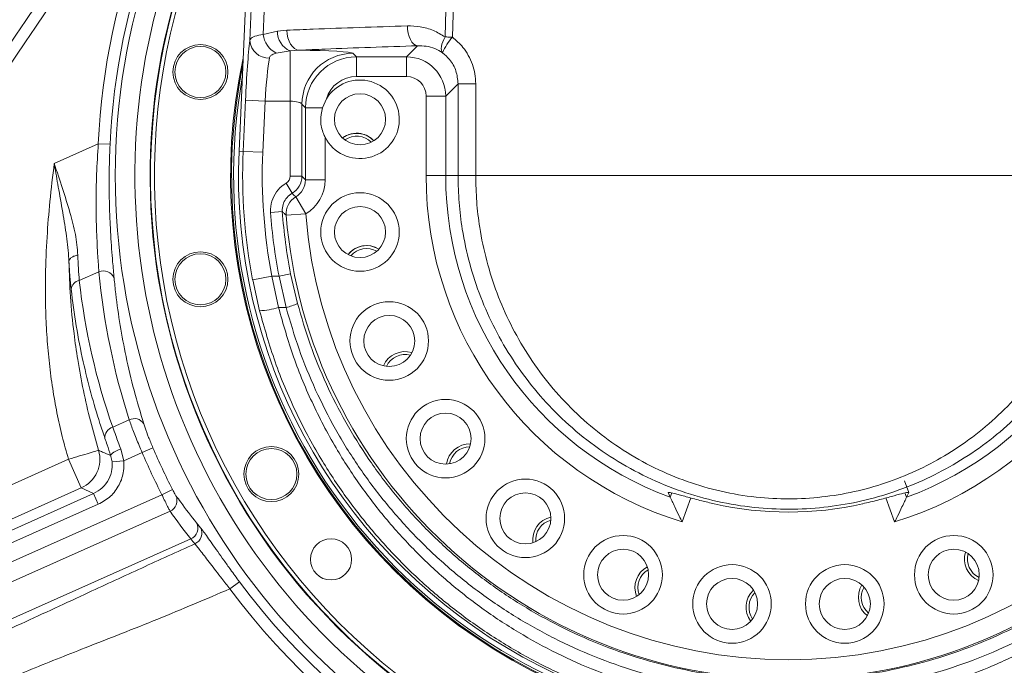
# Model space of a CAD drawing. Header units: millimetres. Extents: x 0 to 16820, y 0 to 11880.
# Tile 16 of 120: x 2525 to 2776, y 7015 to 7179. Entities that reach past the tile are written whole.
import ezdxf

# ---------------------------------------------------------------- set-up
doc = ezdxf.new("R2010")
doc.units = ezdxf.units.MM
doc.header["$LTSCALE"] = 20
doc.linetypes.add('PHANTOM', pattern=[12.7, 6.35, -1.27, 1.27, -1.27, 1.27, -1.27])
doc.styles.add('SLDTEXTSTYLE0', font='TXT', dxfattribs={"width": 0.605})
doc.dimstyles.new('SLDDIMSTYLE0', dxfattribs={"dimtxt": 140, "dimasz": 100, "dimexe": 0, "dimexo": 0.0625, "dimgap": 35, "dimtad": 1, "dimtoh": 1, "dimdec": 0, "dimrnd": 1e-09, "dimzin": 12, "dimdsep": 46, "dimtxsty": 'SLDTEXTSTYLE0', "dimsah": 1, "dimcen": 0.09, "dimadec": 0, "dimazin": 0, "dimtfac": 1, "dimtofl": 0, "dimtmove": 0, "dimatfit": 3, "dimfxl": 0, "dimfrac": 2, "dimtolj": 1, "dimtzin": 12, "dimarcsym": 0})
doc.dimstyles.new('SLDDIMSTYLE1', dxfattribs={"dimtxt": 140, "dimasz": 100, "dimexe": 0, "dimexo": 0.0625, "dimgap": 35, "dimtad": 1, "dimtoh": 1, "dimdec": 1, "dimrnd": 1e-09, "dimzin": 12, "dimdsep": 46, "dimtxsty": 'SLDTEXTSTYLE0', "dimsah": 1, "dimcen": 0.09, "dimadec": 0, "dimazin": 0, "dimtfac": 1, "dimtofl": 0, "dimtmove": 0, "dimatfit": 3, "dimfxl": 0, "dimfrac": 2, "dimtolj": 1, "dimtzin": 12, "dimarcsym": 0})

# ---------------------------------------------------------------- blocks, each defined once
blk = doc.blocks.new('*D5')
at = {"color": 7, "linetype": 'Continuous', "lineweight": 0}
for p, q in [((2720.78, 9015.29), (5150.78, 9015.29)), ((5120.78, 9015.29), (5120.78, 6644.47)), ((2871.03, 6644.47), (5150.78, 6644.47))]:
    blk.add_line(p, q, dxfattribs=at)
for points in [[(5120.78, 9015.29), (5105.78, 8915.29), (5135.78, 8915.29)], [(5120.78, 6644.47), (5135.78, 6744.47), (5105.78, 6744.47)]]:
    blk.add_solid(points, dxfattribs=at)
at = {"color": 7, "linetype": 'Continuous', "lineweight": 0, "insert": (4940.31, 7616), "char_height": 140, "attachment_point": 1, "rotation": 90, "style": 'SLDTEXTSTYLE0'}
blk.add_mtext('2371', dxfattribs=at)
blk = doc.blocks.new('*D7')
at = {"color": 7, "linetype": 'Continuous', "lineweight": 0}
for p, q in [((4596.6, 7139.47), (4596.6, 4493.51)), ((2545.78, 6319.22), (2545.78, 4493.51)), ((4596.6, 4523.51), (2545.78, 4523.51))]:
    blk.add_line(p, q, dxfattribs=at)
for points in [[(2545.78, 4523.51), (2645.78, 4508.51), (2645.78, 4538.51)], [(4596.6, 4523.51), (4496.6, 4538.51), (4496.6, 4508.51)]]:
    blk.add_solid(points, dxfattribs=at)
at = {"color": 7, "linetype": 'Continuous', "lineweight": 0, "insert": (3357.32, 4703.98), "char_height": 140, "attachment_point": 1, "style": 'SLDTEXTSTYLE0'}
blk.add_mtext('2051', dxfattribs=at)
blk = doc.blocks.new('*D8')
at = {"color": 7, "linetype": 'Continuous', "lineweight": 0}
for p, q in [((3138.67, 7139.47), (3138.67, 4774.47)), ((2545.78, 6319.22), (2545.78, 4774.47)), ((3138.67, 4804.47), (2545.78, 4804.47))]:
    blk.add_line(p, q, dxfattribs=at)
for points in [[(2545.78, 4804.47), (2645.78, 4789.47), (2645.78, 4819.47)], [(3138.67, 4804.47), (3038.67, 4819.47), (3038.67, 4789.47)]]:
    blk.add_solid(points, dxfattribs=at)
at = {"color": 7, "linetype": 'Continuous', "lineweight": 0, "insert": (2681.89, 4984.94), "char_height": 140, "attachment_point": 1, "style": 'SLDTEXTSTYLE0'}
blk.add_mtext('593', dxfattribs=at)
blk = doc.blocks.new('*D9')
at = {"color": 7, "linetype": 'Continuous', "lineweight": 0}
for p, q in [((844.96, 7139.47), (844.96, 4493.51)), ((2545.78, 6319.22), (2545.78, 4493.51)), ((844.96, 4523.51), (2545.78, 4523.51))]:
    blk.add_line(p, q, dxfattribs=at)
for points in [[(844.96, 4523.51), (944.96, 4508.51), (944.96, 4538.51)], [(2545.78, 4523.51), (2445.78, 4538.51), (2445.78, 4508.51)]]:
    blk.add_solid(points, dxfattribs=at)
at = {"color": 7, "linetype": 'Continuous', "lineweight": 0, "insert": (1481.5, 4703.98), "char_height": 140, "attachment_point": 1, "style": 'SLDTEXTSTYLE0'}
blk.add_mtext('1701', dxfattribs=at)
blk = doc.blocks.new('*D10')
at = {"color": 7, "linetype": 'Continuous', "lineweight": 0}
for p, q in [((1517.78, 7139.47), (1517.78, 4774.47)), ((2545.78, 6319.22), (2545.78, 4774.47)), ((1517.78, 4804.47), (2545.78, 4804.47))]:
    blk.add_line(p, q, dxfattribs=at)
for points in [[(1517.78, 4804.47), (1617.78, 4789.47), (1617.78, 4819.47)], [(2545.78, 4804.47), (2445.78, 4819.47), (2445.78, 4789.47)]]:
    blk.add_solid(points, dxfattribs=at)
at = {"color": 7, "linetype": 'Continuous', "lineweight": 0, "insert": (1817.9, 4984.94), "char_height": 140, "attachment_point": 1, "style": 'SLDTEXTSTYLE0'}
blk.add_mtext('1028', dxfattribs=at)

msp = doc.modelspace()

# ---------------------------------------------------------------- linework, layer by layer
at = {"color": 7, "linetype": 'Continuous', "lineweight": 0}
for p, q in [((2593.99, 7439.47), (2580.92, 7145.69)), ((2603.16, 7158.99), (2602.16, 7156.73)), ((2690.16, 7058.75), (2690.71, 7057.56)), ((2751.41, 7058.75), (2750.86, 7057.56))]:
    msp.add_line(p, q, dxfattribs=at)
at = {"color": 8, "linetype": 'Continuous', "lineweight": 0}
for p, q in [((2590.68, 7176.26), (2593.09, 7176.5)), ((2587.08, 7175.44), (2590.68, 7176.26)), ((2623.55, 7169.71), (2626.37, 7172.54)), ((2593.94, 7171.24), (2590.41, 7170.65)), ((2596.3, 7171.41), (2593.94, 7171.24)), ((2593.94, 7158.44), (2593.94, 7171.24)), ((2609.91, 7170.63), (2610.83, 7169.71)), ((2610.83, 7169.71), (2623.55, 7169.71)), ((2610.83, 7164.72), (2610.83, 7169.71)), ((2623.55, 7164.72), (2623.55, 7169.71)), ((2623.55, 7164.72), (2610.83, 7164.72)), ((2636.68, 7162.87), (2633.53, 7159.73)), ((2636.68, 7139.47), (2636.68, 7162.87)), ((2628.54, 7159.73), (2633.53, 7159.73)), ((2628.54, 7139.47), (2628.54, 7159.73)), ((2633.53, 7159.73), (2633.53, 7139.47)), ((2581.98, 7145.64), (2582.56, 7158.66)), ((2582.56, 7158.66), (2587.55, 7158.44)), ((2587.55, 7158.44), (2586.97, 7145.42)), ((2593.94, 7158.44), (2587.55, 7158.44)), ((2593.94, 7139.31), (2593.94, 7158.44)), ((2596.93, 7157.64), (2596.93, 7139.31)), ((2597.85, 7156.73), (2596.93, 7157.64)), ((2597.85, 7138.4), (2597.85, 7156.73)), ((2602.16, 7156.73), (2597.85, 7156.73)), ((2602.84, 7149.24), (2602.84, 7138.4)), ((2533.88, 7142.6), (2545.09, 7147.59)), ((2548.09, 7147.45), (2545.09, 7147.59)), ((2581.98, 7145.64), (2580.92, 7145.69)), ((2581.98, 7145.64), (2586.97, 7145.42)), ((2596.93, 7139.31), (2593.94, 7139.31)), ((2596.93, 7139.31), (2597.85, 7138.4)), ((2628.54, 7139.47), (2633.53, 7139.47)), ((2636.68, 7139.47), (2633.53, 7139.47)), ((2594.43, 7134.99), (2592.94, 7137.58)), ((2602.84, 7138.4), (2597.85, 7138.4)), ((2597.91, 7129.78), (2595.39, 7134.09)), ((2591.95, 7130.3), (2588.96, 7130.09)), ((2597.91, 7129.78), (2592.93, 7129.39)), ((2545.24, 7114.99), (2540.26, 7112.78)), ((2584.4, 7112.95), (2589.3, 7113.91)), ((2589.3, 7113.91), (2590.99, 7105.91)), ((2589.3, 7113.91), (2591.12, 7113.91)), ((2594.06, 7114.49), (2591.12, 7113.91)), ((2592.91, 7105.91), (2591.12, 7113.91)), ((2594.06, 7114.49), (2595.81, 7106.91)), ((2586.15, 7105.08), (2584.4, 7112.95)), ((2592.91, 7105.91), (2590.99, 7105.91)), ((2548.77, 7075.41), (2552.97, 7077.28)), ((2550.79, 7069.78), (2551.57, 7066.85)), ((2556.27, 7068.94), (2551.57, 7066.85)), ((2556.27, 7068.94), (2559.02, 7070.12)), ((2487.22, 7044.85), (2537.51, 7067.24)), ((2540.76, 7059.94), (2537.51, 7067.24)), ((2551.57, 7066.85), (2548.59, 7066.57)), ((2751.41, 7058.75), (2750.31, 7061.77)), ((2540.76, 7059.94), (2485.91, 7035.52)), ((2543.88, 7058.52), (2540.76, 7059.94)), ((2561.29, 7058.22), (2563.96, 7059.58)), ((2690.71, 7057.56), (2691.11, 7058.68)), ((2750.45, 7058.67), (2750.86, 7057.56)), ((2509.77, 7043.33), (2543.88, 7058.52)), ((2510.73, 7035.71), (2561.29, 7058.22)), ((2545.1, 7055.78), (2543.88, 7058.52)), ((2695.96, 7057.39), (2693.73, 7051.28)), ((2747.83, 7051.28), (2745.61, 7057.39)), ((2545.1, 7055.78), (2510.99, 7040.59)), ((2563.36, 7054), (2512.64, 7031.42)), ((2570.12, 7051.05), (2571.1, 7049.83)), ((2568.68, 7046.96), (2508.36, 7020.1)), ((2578.62, 7034.27), (2581.03, 7036.06))]:
    msp.add_line(p, q, dxfattribs=at)
at = {"color": 8, "linetype": 'Continuous', "lineweight": 0, "flags": 128}
for points in [[(2593.09, 7176.5), (2593.16, 7175.53), (2593.35, 7174.6), (2593.65, 7173.74), (2594.05, 7172.98), (2594.54, 7172.34), (2595.08, 7171.86), (2595.68, 7171.54), (2596.3, 7171.41)], [(2623.78, 7177.6), (2623.84, 7176.65), (2624, 7175.72), (2624.24, 7174.86), (2624.56, 7174.1), (2624.95, 7173.47), (2625.4, 7172.99), (2625.87, 7172.67), (2626.37, 7172.54)], [(2633.37, 7174.79), (2633.05, 7174.15), (2632.78, 7173.52), (2632.58, 7172.92), (2632.46, 7172.36), (2632.42, 7171.85), (2632.45, 7171.41), (2632.56, 7171.05), (2632.74, 7170.77)], [(2633.37, 7174.79), (2633.59, 7174.79), (2633.82, 7174.78), (2634.04, 7174.77), (2634.27, 7174.77), (2634.51, 7174.76), (2634.75, 7174.75), (2634.99, 7174.75), (2635.23, 7174.74)], [(2641.17, 7162.88), (2640.3, 7162.88), (2639.47, 7162.88), (2638.71, 7162.88), (2638.05, 7162.88), (2637.5, 7162.88), (2637.08, 7162.88), (2636.8, 7162.88), (2636.68, 7162.87)], [(2641.17, 7162.88), (2641.17, 7152.88), (2641.18, 7139.47)], [(2594.43, 7134.99), (2594.82, 7134.62), (2595.39, 7134.09)]]:
    msp.add_lwpolyline(points, dxfattribs=at)
at = {"color": 7, "linetype": 'Continuous', "lineweight": 0, "flags": 128}
msp.add_lwpolyline([(2616.55, 7120.76), (2615.87, 7121.12), (2614.43, 7121.57)], dxfattribs=at)
at = {"color": 7, "linetype": 'Continuous', "lineweight": 0}
for centre, radius in [((2571.09, 7165.86), 7), ((2571.09, 7165.86), 6.5), ((2611.72, 7153.82), 6.5), ((2611.72, 7125.11), 10), ((2611.72, 7125.11), 6.5), ((2571.09, 7113.07), 7), ((2571.09, 7113.07), 6.5), ((2619.16, 7097.37), 10), ((2619.16, 7097.37), 6.5), ((2633.51, 7072.5), 10), ((2633.51, 7072.5), 6.5), ((2589.15, 7063.47), 7), ((2589.15, 7063.47), 6.5), ((2653.82, 7052.2), 10), ((2653.82, 7052.2), 6.5), ((2604.34, 7041.76), 5.25), ((2678.69, 7037.84), 10), ((2762.88, 7037.84), 10), ((2678.69, 7037.84), 6.5), ((2762.88, 7037.84), 6.5), ((2706.43, 7030.41), 10), ((2735.14, 7030.41), 10), ((2706.43, 7030.41), 6.5), ((2735.14, 7030.41), 6.5)]:
    msp.add_circle(centre, radius, dxfattribs=at)
at = {"color": 7, "linetype": 'Continuous', "lineweight": 30}
for radius, start, end in [(1875.82, 300, 180), (417.89, 212.4693, 92.4693)]:
    msp.add_arc((2720.78, 7139.47), radius, start, end, dxfattribs=at)
at = {"color": 7, "linetype": 'PHANTOM', "lineweight": 30}
msp.add_arc((2720.78, 7139.47), 1203.01, 352.93959, 127.06041, dxfattribs=at)
at = {"color": 8, "linetype": 'Continuous', "lineweight": 0}
for centre, radius, start, end in [((2720.78, 7139.47), 175.88, 140.2034, 177.3515), ((3599.86, 6449.52), 1297.66, 141.87326, 148.15417), ((3599.86, 6449.52), 1294.66, 141.87326, 148.15417), ((2720.78, 7139.47), 172.88, 141.5294, 177.3515), ((2720.78, 7139.47), 171.37, 142.2348, 180), ((2720.78, 7139.47), 171.37, 180, 37.7652), ((2720.78, 7139.47), 166.37, 144.7498, 0), ((2593.18, 7176.13), 6.14, 186.4285, 243.1353), ((2595.94, 7176.11), 5.26, 178.349, 247.6164), ((2647.1, 7164.53), 15.66, 139.3038, 156.5165), ((2588.5, 7174.25), 4.85, 184.7994, 271.8764), ((2609.96, 7157.6), 13.02, 90.1822, 179.8178), ((2720.78, 7139.47), 138.94, 177.4527, 191.0004), ((2720.78, 7139.47), 133.94, 177.4527, 191.0004), ((2720.78, 7139.47), 92.24, 180, 252.9484), ((2720.78, 7139.47), 87.25, 180, 249.8369), ((2720.78, 7139.47), 92.24, 287.0516, 0), ((2720.78, 7139.47), 87.25, 290.1631, 0), ((2597.93, 7129.77), 5.01, 120.481, 184.312), ((2720.78, 7139.47), 132.16, 184.0681, 191.1512), ((2720.78, 7139.47), 129.16, 184.0681, 191.1512), ((2720.78, 7139.47), 128.25, 184.5054, 355.4946), ((2720.78, 7139.47), 123.26, 184.5054, 355.4946), ((2546.37, 7112.23), 2.98, 23.0485, 112.1799), ((2540.72, 7110.26), 2.55, 100.2503, 173.2532), ((2590.7, 7117.08), 11.38, 281.2077, 296.6822), ((2585.53, 7123.07), 18.01, 271.969, 287.6397), ((2554.29, 7074.75), 2.85, 33.1968, 117.5099), ((2549.51, 7072.78), 2.73, 105.8653, 185.0549), ((2537.48, 7067.25), 8.01, 294.1568, 16.5052), ((2551.4, 7065.94), 3.89, 99.0072, 144.3762), ((2720.78, 7139.47), 179, 203.2027, 206.9943), ((2720.78, 7139.47), 176, 203.2027, 206.9943), ((2562.15, 7056.73), 2.98, 293.8861, 24.4411), ((2567.45, 7049.69), 2.99, 294.1915, 27.1), ((2568.45, 7048.44), 2.99, 294.2479, 27.582), ((2720.78, 7139.47), 176.85, 216.4999, 263.7608), ((2720.78, 7139.47), 173.85, 216.4999, 263.7608)]:
    msp.add_arc(centre, radius, start, end, dxfattribs=at)
at = {"color": 7, "linetype": 'Continuous', "lineweight": 0}
for centre, radius, start, end in [((2720.78, 7139.47), 162.5, 146.9424, 33.0576), ((2720.78, 7139.47), 162.4, 147.0024, 260), ((2720.78, 7139.47), 162.4, 260, 32.9976), ((2720.78, 7139.47), 161.4, 147.6117, 260), ((2720.78, 7139.47), 161.4, 260, 32.3883), ((2720.78, 7139.47), 142, 167.825, 12.175), ((2720.78, 7139.47), 141.75, 168.4402, 11.5598), ((2720.78, 7139.47), 141.25, 169.8245, 260), ((2720.78, 7139.47), 141.25, 260, 10.1755), ((2611.72, 7153.82), 10, 207.3016, 148.8692), ((2610.89, 7144.26), 6, 43.1947, 126.8053), ((2610.89, 7144.26), 6, 80, 126.8053), ((2610.89, 7144.26), 5.25, 45.1893, 124.8107), ((2610.89, 7144.26), 6, 43.1947, 80), ((2720.78, 7139.47), 140, 177.4527, 2.5473), ((2613.39, 7115.66), 6, 58.1947, 141.8053), ((2613.39, 7115.66), 6, 80, 141.8053), ((2613.39, 7115.66), 5.25, 60.1893, 139.8107), ((2623.21, 7088.67), 6, 73.1947, 156.8053), ((2623.21, 7088.67), 5.25, 75.1893, 154.8107), ((2639.68, 7065.15), 6, 88.3927, 171.8053), ((2639.68, 7065.15), 5.25, 89.7641, 169.8107), ((2720.78, 7139.47), 85.67, 257.2501, 282.7499), ((2661.68, 7046.69), 6, 103.1947, 186.8053), ((2661.68, 7046.69), 5.25, 105.1893, 184.8107), ((2771.58, 7041.89), 6, 163.1947, 246.8053), ((2771.58, 7041.89), 5.25, 165.1893, 244.8107), ((2687.71, 7034.56), 6, 118.1947, 201.8053), ((2687.71, 7034.56), 5.25, 120.1893, 199.8107), ((2715.99, 7029.57), 6, 133.1947, 216.8053), ((2744.59, 7032.07), 6, 148.1947, 231.8053), ((2744.59, 7032.07), 5.25, 150.1893, 229.8107), ((2715.99, 7029.57), 5.25, 135.1893, 214.8107)]:
    msp.add_arc(centre, radius, start, end, dxfattribs=at)
at = {"color": 8, "linetype": 'Continuous', "lineweight": 0}
for centre, major_axis, ratio, start_param, end_param in [((2583.51, 7158.66), (0.8, 18), 0.052356, 0.569738, 1.573132), ((2588.49, 7158.44), (0.81, 13), 0.07236, 0.571883, 1.575277), ((2593.94, 7170.58), (16, 0), 0.052408, 0.05236, 1.422821), ((2610.85, 7156.71), (9.2, -9.2), 0.999365, 2.357564, 3.925621), ((2623.53, 7159.71), (7.07, 7.07), 0.999996, 5.499157, 7.067214), ((2610.85, 7156.71), (5.67, -5.67), 0.997265, 2.357564, 3.63929), ((2623.53, 7159.71), (3.55, 3.55), 0.997265, 5.499157, 7.067214), ((2593.94, 7157.6), (3, 0), 0.279508, 0.05236, 1.570796), ((2591.93, 7139.32), (1.42, -1.42), 0.997265, 6.021049, 7.067214), ((2591.93, 7139.32), (3.54, 3.54), 0.999456, 4.450253, 5.496418), ((2592.82, 7138.42), (3.56, -3.56), 0.991846, 6.028981, 7.067214), ((2592.82, 7138.42), (7.09, -7.09), 0.997265, 6.028981, 7.067214), ((2724.17, 7131.85), (-73.21, 164.44), 0.998275, 1.2464, 1.460714), ((2710.41, 7131.73), (-69.74, 156.65), 0.998275, 1.263346, 1.487334), ((2711.13, 7161.14), (-74.99, 168.43), 0.989579, 1.777156, 1.825045), ((2711.13, 7161.14), (-74.99, 168.43), 0.989579, 1.825045, 1.833717)]:
    msp.add_ellipse(centre, major_axis=major_axis, ratio=ratio, start_param=start_param, end_param=end_param, dxfattribs=at)
for points, knots in [([(2633.37, 7174.79), (2635.46, 7247.99), (2637.77, 7329.32), (2640.3, 7418.8), (2640.99, 7443.2), (2641.67, 7467.56), (2643.03, 7516.27), (2644.59, 7571.99), (2646.35, 7634.87), (2647.63, 7680.51), (2648.92, 7726.21), (2650.22, 7771.96), (2652.42, 7849.73), (2654.2, 7912.24), (2655.54, 7959.49)], [0, 0, 0, 0, 0.27938, 0.310438, 0.341509, 0.372584, 0.403649, 0.528364, 0.586617, 0.644892, 0.703164, 0.761416, 0.81965, 1, 1, 1, 1]), ([(2657.57, 7959.47), (2656.41, 7918.24), (2655.05, 7870.14), (2653.47, 7815.16), (2652.86, 7794.53), (2652.25, 7773.9), (2651.66, 7753.28), (2651.09, 7732.67), (2650.41, 7705.25), (2649.51, 7671.08), (2648.25, 7630.15), (2647.06, 7590.27), (2645.95, 7551.43), (2644.86, 7513.63), (2643.77, 7475.79), (2642.69, 7437.91), (2641.6, 7399.98), (2639.12, 7312.25), (2637, 7237.17), (2635.23, 7174.74)], [0, 0, 0, 0, 0.157319, 0.1835524, 0.2098033, 0.2360529, 0.2622848, 0.2884947, 0.3147007, 0.3671057, 0.4195183, 0.471931, 0.5202394, 0.568574, 0.6169059, 0.6652163, 0.7135011, 0.7617764, 1, 1, 1, 1]), ([(2583.67, 7173.84), (2585.66, 7217.68), (2588.65, 7283.86), (2592, 7357.49), (2593.68, 7394.72), (2594.68, 7417.07), (2595.37, 7431.95), (2595.72, 7439.39)], [0, 0, 0, 0, 0.495253, 0.747618, 0.831754, 0.915889, 1, 1, 1, 1]), ([(2599.23, 7438.87), (2598.88, 7431.45), (2598.17, 7416.59), (2597.16, 7394.29), (2595.45, 7357.12), (2593.04, 7305.1), (2590.03, 7239.58), (2588.04, 7196.36), (2587.08, 7175.44)], [0, 0, 0, 0, 0.084622, 0.169268, 0.253915, 0.507842, 0.76173, 1, 1, 1, 1]), ([(2593.09, 7176.5), (2595.31, 7176.59), (2601.28, 7176.83), (2611.43, 7177.21), (2619.66, 7177.47), (2623.78, 7177.6)], [0, 0, 0, 0, 0.227632, 0.613162, 1, 1, 1, 1]), ([(2623.78, 7177.6), (2624.87, 7177.57), (2627.11, 7177.51), (2630.4, 7176.59), (2632.4, 7175.38), (2633.37, 7174.79)], [0, 0, 0, 0, 0.331345, 0.673883, 1, 1, 1, 1]), ([(2583.67, 7173.84), (2583.72, 7173.97), (2583.88, 7174.42), (2584.79, 7175.03), (2586.31, 7175.3), (2587.08, 7175.44)], [0, 0, 0, 0, 0.172134, 0.576947, 1, 1, 1, 1]), ([(2635.23, 7174.74), (2636.18, 7173.92), (2637.74, 7172.56), (2639.36, 7170.11), (2640.38, 7167.84), (2641.04, 7165.4), (2641.12, 7163.73), (2641.17, 7162.88)], [0, 0, 0, 0, 0.2728268, 0.4521449, 0.6366856, 0.8157174, 1, 1, 1, 1]), ([(2626.37, 7172.54), (2622.35, 7172.41), (2614.29, 7172.14), (2604.34, 7171.76), (2598.47, 7171.51), (2596.3, 7171.41)], [0, 0, 0, 0, 0.385529, 0.772367, 1, 1, 1, 1]), ([(2632.74, 7170.77), (2632.09, 7171.15), (2630.76, 7171.94), (2628.58, 7172.51), (2627.11, 7172.53), (2626.37, 7172.54)], [0, 0, 0, 0, 0.319007, 0.654688, 1, 1, 1, 1]), ([(2590.41, 7170.65), (2590.02, 7170.54), (2589.28, 7170.32), (2588.78, 7169.84), (2588.69, 7169.5), (2588.66, 7169.4)], [0, 0, 0, 0, 0.437339, 0.832734, 1, 1, 1, 1]), ([(2636.68, 7162.87), (2636.57, 7163.98), (2636.35, 7166.2), (2634.82, 7168.95), (2633.37, 7170.22), (2632.74, 7170.77)], [0, 0, 0, 0, 0.363083, 0.726288, 1, 1, 1, 1]), ([(2545.24, 7114.99), (2545.15, 7116.28), (2545, 7118.46), (2544.8, 7121.97), (2544.66, 7125.25), (2544.56, 7128.74), (2544.51, 7133.55), (2544.6, 7139.85), (2544.93, 7144.99), (2545.09, 7147.59)], [0, 0, 0, 0, 0.148901, 0.253459, 0.358022, 0.466151, 0.574286, 0.78419, 1, 1, 1, 1]), ([(2548.09, 7147.45), (2547.99, 7144.81), (2547.85, 7140.8), (2547.86, 7135.53), (2547.93, 7131.63), (2548.07, 7127.88), (2548.26, 7124.26), (2548.49, 7120.79), (2548.78, 7117.05), (2548.99, 7114.74), (2549.12, 7113.4)], [0, 0, 0, 0, 0.208533, 0.315862, 0.423184, 0.528014, 0.632839, 0.741251, 0.849661, 1, 1, 1, 1]), ([(2537.51, 7067.24), (2536.96, 7069.18), (2535.84, 7073.09), (2534.52, 7079.11), (2533.43, 7085.3), (2532.59, 7091.67), (2532, 7098.21), (2531.63, 7105.72), (2531.59, 7114.28), (2531.98, 7123.63), (2532.74, 7133.12), (2533.49, 7139.37), (2533.88, 7142.6)], [0, 0, 0, 0, 0.079574, 0.160587, 0.243209, 0.327604, 0.413923, 0.502308, 0.624196, 0.751786, 0.871331, 1, 1, 1, 1]), ([(2533.88, 7142.6), (2533.89, 7142.59), (2534.57, 7140.44), (2535.98, 7136.2), (2537.89, 7130.16), (2539.42, 7124.47), (2539.73, 7120.99), (2539.89, 7119.25)], [0, 0, 0, 0, 0.001807, 0.261755, 0.519221, 0.75978, 1, 1, 1, 1]), ([(2537.62, 7117.58), (2537.62, 7117.58), (2537.54, 7119.47), (2537.16, 7123.33), (2536.18, 7129.44), (2535.09, 7135.53), (2534.32, 7139.92), (2533.96, 7142.16), (2533.9, 7142.52), (2533.89, 7142.58), (2533.88, 7142.6)], [0, 0, 0, 0, 0.0000023, 0.2396308, 0.4794326, 0.737827, 0.9579335, 0.9926062, 0.9978248, 1, 1, 1, 1]), ([(2804.89, 7139.47), (2804.88, 7138.6), (2804.84, 7134.5), (2804.17, 7127.18), (2802.25, 7117.69), (2799.28, 7108.46), (2795.26, 7099.64), (2790.27, 7091.32), (2784.53, 7083.8), (2778.13, 7077.14), (2771.23, 7071.32), (2763.84, 7066.32), (2756.05, 7062.2), (2747.96, 7058.93), (2739.55, 7056.5), (2730.88, 7054.99), (2722.07, 7054.39), (2713.02, 7054.71), (2703.83, 7056.1), (2694.65, 7058.55), (2685.77, 7062.04), (2677.32, 7066.55), (2669.39, 7072.02), (2662.26, 7078.23), (2655.99, 7085.08), (2650.57, 7092.43), (2645.99, 7100.27), (2642.31, 7108.51), (2639.51, 7117.04), (2637.77, 7125.13), (2636.84, 7132.63), (2636.73, 7137.19), (2636.68, 7139.47)], [0, 0, 0, 0, 0.009742, 0.045878, 0.082146, 0.118289, 0.154874, 0.191584, 0.228178, 0.262412, 0.296741, 0.330971, 0.363748, 0.396615, 0.429381, 0.462249, 0.495222, 0.528087, 0.563604, 0.599255, 0.634785, 0.671226, 0.707791, 0.744242, 0.77881, 0.813475, 0.848038, 0.881657, 0.915371, 0.948982, 0.974491, 1, 1, 1, 1]), ([(2641.18, 7139.47), (2641.23, 7137.26), (2641.33, 7132.85), (2642.21, 7125.58), (2643.85, 7117.75), (2646.49, 7109.49), (2649.97, 7101.51), (2654.3, 7093.92), (2659.42, 7086.79), (2665.35, 7080.16), (2672.09, 7074.14), (2679.6, 7068.84), (2687.6, 7064.46), (2696.02, 7061.08), (2704.71, 7058.69), (2713.42, 7057.35), (2722.01, 7057.03), (2730.35, 7057.62), (2738.57, 7059.09), (2746.54, 7061.44), (2754.2, 7064.61), (2761.58, 7068.61), (2768.57, 7073.45), (2775.1, 7079.1), (2781.15, 7085.55), (2786.58, 7092.84), (2791.29, 7100.9), (2795.21, 7109.69), (2798.12, 7119.19), (2800.02, 7129.24), (2800.27, 7136.06), (2800.39, 7139.47)], [0, 0, 0, 0, 0.025759, 0.051519, 0.085413, 0.119408, 0.153309, 0.188014, 0.22282, 0.257528, 0.293873, 0.330332, 0.366662, 0.401833, 0.437126, 0.472278, 0.504737, 0.537311, 0.569774, 0.602279, 0.634888, 0.667408, 0.701611, 0.735915, 0.770126, 0.806926, 0.843841, 0.880634, 0.920373, 0.960271, 1, 1, 1, 1]), ([(2588.96, 7130.09), (2588.95, 7130.38), (2588.9, 7131.56), (2589.36, 7133.62), (2590.74, 7136.01), (2592.2, 7137.06), (2592.94, 7137.58)], [0, 0, 0, 0, 0.0969589, 0.397994, 0.6989979, 1, 1, 1, 1]), ([(2594.43, 7134.99), (2593.97, 7134.66), (2593.05, 7134), (2592.19, 7132.51), (2591.91, 7131.22), (2591.94, 7130.48), (2591.95, 7130.3)], [0, 0, 0, 0, 0.300849, 0.601717, 0.902903, 1, 1, 1, 1]), ([(2592.93, 7129.39), (2592.78, 7129.53), (2592.45, 7129.83), (2592.12, 7130.14), (2591.95, 7130.3)], [0, 0, 0, 0, 0.457797, 1, 1, 1, 1]), ([(2539.89, 7119.25), (2539.89, 7119.25), (2539.92, 7118.08), (2540.02, 7115.8), (2540.18, 7113.79), (2540.26, 7112.78)], [0, 0, 0, 0, 0.00024, 0.497092, 1, 1, 1, 1]), ([(2537.62, 7117.57), (2537.72, 7114.6), (2537.92, 7108.47), (2538.75, 7100.15), (2539.88, 7092.19), (2541.25, 7084.76), (2543.01, 7077.06), (2544.45, 7072.02), (2545.16, 7069.53)], [0, 0, 0, 0, 0.183265, 0.376931, 0.514441, 0.677907, 0.84103, 1, 1, 1, 1]), ([(2538.18, 7110.56), (2538.07, 7111.64), (2537.84, 7113.82), (2537.69, 7116.32), (2537.62, 7117.57)], [0, 0, 0, 0, 0.496989, 1, 1, 1, 1]), ([(2549.12, 7113.4), (2549.25, 7112.05), (2549.66, 7108), (2550.62, 7101.32), (2552.15, 7093.13), (2554.12, 7084.77), (2555.82, 7079.13), (2556.68, 7076.31)], [0, 0, 0, 0, 0.105859, 0.317597, 0.529541, 0.764638, 1, 1, 1, 1]), ([(2546.8, 7072.54), (2546.36, 7073.82), (2545.06, 7077.65), (2543.15, 7084.13), (2541.11, 7092.41), (2539.38, 7101.2), (2538.58, 7107.44), (2538.18, 7110.56)], [0, 0, 0, 0, 0.104441, 0.313343, 0.522454, 0.761061, 1, 1, 1, 1]), ([(2595.81, 7106.91), (2596.83, 7103.42), (2598.87, 7096.44), (2603.04, 7086.34), (2607.97, 7076.61), (2613.71, 7067.34), (2620.22, 7058.61), (2627.46, 7050.44), (2635.35, 7042.91), (2643.85, 7036.06), (2652.91, 7029.96), (2662.48, 7024.63), (2672.47, 7020.12), (2682.78, 7016.47), (2693.34, 7013.72), (2704.09, 7011.87), (2714.96, 7010.92), (2725.84, 7010.88), (2736.64, 7011.76), (2747.32, 7013.54), (2757.81, 7016.19), (2768.03, 7019.69), (2777.91, 7024.05), (2787.41, 7029.22), (2796.44, 7035.14), (2804.96, 7041.81), (2812.9, 7049.2), (2820.21, 7057.25), (2826.84, 7065.89), (2832.83, 7075.22), (2838.05, 7085.23), (2842.52, 7095.86), (2844.68, 7103.23), (2845.76, 7106.91)], [0, 0, 0, 0, 0.032144, 0.064404, 0.096665, 0.12881, 0.16095, 0.193203, 0.225456, 0.257595, 0.289806, 0.322133, 0.354459, 0.386669, 0.418678, 0.450804, 0.482929, 0.514937, 0.546693, 0.578561, 0.610431, 0.642187, 0.673975, 0.705875, 0.737776, 0.769565, 0.801627, 0.833803, 0.865978, 0.898041, 0.932005, 0.966036, 1, 1, 1, 1]), ([(2855.41, 7105.08), (2854.36, 7101.29), (2852.26, 7093.71), (2847.89, 7082.73), (2842.69, 7072.14), (2836.62, 7062.03), (2829.69, 7052.49), (2821.98, 7043.56), (2813.55, 7035.3), (2804.46, 7027.79), (2794.76, 7021.09), (2784.5, 7015.23), (2773.79, 7010.25), (2762.75, 7006.21), (2751.43, 7003.15), (2739.92, 7001.05), (2728.27, 6999.92), (2716.62, 6999.77), (2705.06, 7000.62), (2693.64, 7002.41), (2682.4, 7005.14), (2671.45, 7008.78), (2660.85, 7013.34), (2650.66, 7018.77), (2640.95, 7025.01), (2631.76, 7032.04), (2623.18, 7039.86), (2615.24, 7048.41), (2608.03, 7057.59), (2601.25, 7067.88), (2595.16, 7079.34), (2589.86, 7091.94), (2587.39, 7100.7), (2586.15, 7105.08)], [0, 0, 0, 0, 0.032013, 0.06414, 0.096268, 0.128281, 0.160292, 0.192418, 0.224542, 0.256552, 0.288529, 0.320623, 0.352716, 0.384691, 0.416307, 0.448038, 0.479769, 0.511384, 0.54263, 0.573988, 0.605346, 0.636594, 0.667862, 0.69924, 0.730618, 0.761889, 0.79354, 0.825301, 0.857063, 0.888715, 0.925781, 0.962935, 1, 1, 1, 1]), ([(2590.99, 7105.91), (2592.18, 7101.68), (2594.56, 7093.2), (2599.67, 7081.01), (2605.54, 7069.91), (2612.07, 7059.96), (2619.02, 7051.07), (2626.67, 7042.8), (2634.95, 7035.22), (2643.8, 7028.41), (2653.16, 7022.37), (2662.99, 7017.12), (2673.21, 7012.7), (2683.77, 7009.18), (2694.6, 7006.54), (2705.62, 7004.79), (2716.77, 7003.97), (2728, 7004.12), (2739.23, 7005.22), (2750.33, 7007.25), (2761.25, 7010.21), (2771.9, 7014.12), (2782.23, 7018.95), (2792.11, 7024.62), (2801.47, 7031.1), (2810.23, 7038.38), (2818.36, 7046.38), (2825.79, 7055.02), (2832.46, 7064.25), (2838.32, 7074.03), (2843.33, 7084.29), (2847.53, 7094.92), (2849.56, 7102.25), (2850.58, 7105.91)], [0, 0, 0, 0, 0.037128, 0.074344, 0.111471, 0.143146, 0.174932, 0.206716, 0.238389, 0.269642, 0.301004, 0.332364, 0.363615, 0.394815, 0.426127, 0.457438, 0.488636, 0.5202, 0.55188, 0.583562, 0.615127, 0.647077, 0.679146, 0.711217, 0.74317, 0.775197, 0.807339, 0.839482, 0.871511, 0.903576, 0.935756, 0.967935, 1, 1, 1, 1]), ([(2848.66, 7105.91), (2847.55, 7102.14), (2845.34, 7094.58), (2840.77, 7083.69), (2835.43, 7073.41), (2829.3, 7063.84), (2822.53, 7054.99), (2815.04, 7046.72), (2806.92, 7039.14), (2798.2, 7032.31), (2788.96, 7026.23), (2779.25, 7020.92), (2769.13, 7016.45), (2758.67, 7012.86), (2747.94, 7010.14), (2737.01, 7008.32), (2725.95, 7007.41), (2714.83, 7007.45), (2703.7, 7008.43), (2692.7, 7010.33), (2681.89, 7013.15), (2671.34, 7016.89), (2661.12, 7021.52), (2651.33, 7026.99), (2642.05, 7033.24), (2633.36, 7040.27), (2625.29, 7048), (2617.89, 7056.38), (2611.22, 7065.34), (2605.35, 7074.84), (2600.3, 7084.82), (2596.04, 7095.18), (2593.95, 7102.34), (2592.91, 7105.91)], [0, 0, 0, 0, 0.033995, 0.068058, 0.102054, 0.134127, 0.166313, 0.1985, 0.230572, 0.262352, 0.294244, 0.326134, 0.357912, 0.389647, 0.421494, 0.453341, 0.485074, 0.517059, 0.549161, 0.581263, 0.613249, 0.645445, 0.677758, 0.710072, 0.742269, 0.774414, 0.806673, 0.838933, 0.871079, 0.903252, 0.93554, 0.967828, 1, 1, 1, 1]), ([(2556.27, 7068.94), (2555.74, 7070.18), (2554.69, 7072.65), (2553.61, 7075.48), (2553.13, 7076.83), (2552.97, 7077.28)], [0, 0, 0, 0, 0.399013, 0.797756, 1, 1, 1, 1]), ([(2556.68, 7076.31), (2556.78, 7075.97), (2557.11, 7074.97), (2557.87, 7072.87), (2558.64, 7071.04), (2559.02, 7070.12)], [0, 0, 0, 0, 0.203279, 0.602311, 1, 1, 1, 1]), ([(2548.77, 7075.41), (2549.02, 7074.72), (2549.44, 7073.59), (2550.14, 7071.62), (2550.57, 7070.4), (2550.79, 7069.78)], [0, 0, 0, 0, 0.427393, 0.70961, 1, 1, 1, 1]), ([(2548.24, 7068.21), (2547.93, 7069.14), (2547.4, 7070.78), (2546.98, 7072.01), (2546.8, 7072.54)], [0, 0, 0, 0, 0.573039, 1, 1, 1, 1]), ([(2545.16, 7069.53), (2545.5, 7069.38), (2546.52, 7068.94), (2547.55, 7068.5), (2548.24, 7068.21)], [0, 0, 0, 0, 0.3271562, 1, 1, 1, 1]), ([(2543.88, 7058.52), (2544.67, 7058.96), (2546.24, 7059.85), (2547.86, 7062.08), (2548.65, 7064.42), (2548.6, 7065.94), (2548.59, 7066.57)], [0, 0, 0, 0, 0.270696, 0.541269, 0.811494, 1, 1, 1, 1]), ([(2551.57, 7066.85), (2551.59, 7065.99), (2551.65, 7063.9), (2550.56, 7060.68), (2548.34, 7057.62), (2546.18, 7056.39), (2545.1, 7055.78)], [0, 0, 0, 0, 0.188493, 0.458782, 0.729398, 1, 1, 1, 1]), ([(2548.59, 7066.57), (2548.52, 7067.04), (2548.43, 7067.61), (2548.27, 7068.12), (2548.24, 7068.21)], [0, 0, 0, 0, 0.8320576, 1, 1, 1, 1]), ([(2563.96, 7059.58), (2564.02, 7059.46), (2564.18, 7059.14), (2564.45, 7058.66), (2564.71, 7058.21), (2564.82, 7058.04), (2564.87, 7057.96)], [0, 0, 0, 0, 0.168304, 0.444203, 0.721337, 1, 1, 1, 1]), ([(2563.36, 7054), (2563.25, 7054.22), (2563.02, 7054.65), (2562.43, 7055.84), (2561.82, 7057.09), (2561.44, 7057.91), (2561.29, 7058.22)], [0, 0, 0, 0, 0.276797, 0.553529, 0.830539, 1, 1, 1, 1]), ([(2564.87, 7057.96), (2565.27, 7057.41), (2566.97, 7055.08), (2568.76, 7052.79), (2570.12, 7051.05)], [0, 0, 0, 0, 0.2384844, 1, 1, 1, 1]), ([(2571.1, 7049.83), (2571.35, 7049.51), (2571.84, 7048.89), (2572.86, 7047.47), (2574.08, 7045.75), (2575.48, 7043.75), (2577.05, 7041.54), (2578.9, 7038.95), (2580.27, 7037.1), (2581.03, 7036.06)], [0, 0, 0, 0, 0.137521, 0.275038, 0.411901, 0.548763, 0.686415, 0.82407, 1, 1, 1, 1]), ([(2508.21, 7017.56), (2513.96, 7020.16), (2525.47, 7025.35), (2541.41, 7032.75), (2556.13, 7039.57), (2565.16, 7043.66), (2569.68, 7045.71)], [0, 0, 0, 0, 0.2799044, 0.5599912, 0.7800543, 1, 1, 1, 1]), ([(2578.62, 7034.27), (2578.62, 7034.27), (2577.93, 7035.13), (2576.7, 7036.67), (2575.03, 7038.82), (2573.62, 7040.66), (2572.35, 7042.32), (2571.26, 7043.76), (2570.35, 7044.92), (2569.88, 7045.48), (2569.68, 7045.71), (2569.68, 7045.71)], [0, 0, 0, 0, 0.000003, 0.177736, 0.316195, 0.454638, 0.591202, 0.727753, 0.863879, 0.999997, 1, 1, 1, 1]), ([(2578.62, 7034.27), (2572.52, 7031.67), (2560.29, 7026.46), (2543.05, 7019.76), (2527.16, 7013.47), (2517.58, 7009.33), (2512.79, 7007.26)], [0, 0, 0, 0, 0.279925, 0.560031, 0.780079, 1, 1, 1, 1])]:
    msp.add_open_spline(points, degree=3, knots=knots, dxfattribs=at)
at = {"color": 7, "linetype": 'Continuous', "lineweight": 0}
for points, knots in [([(2602.16, 7156.73), (2601.94, 7155.63), (2601.5, 7153.44), (2602.07, 7150.86), (2602.69, 7149.55), (2602.84, 7149.24)], [0, 0, 0, 0, 0.4336438, 0.8657409, 1, 1, 1, 1]), ([(2690.16, 7058.75), (2690.24, 7058.8), (2690.4, 7058.89), (2691.94, 7058.49), (2693.63, 7058.02), (2695.64, 7057.47), (2698.42, 7056.72), (2700.81, 7056.16), (2701.88, 7055.91)], [0, 0, 0, 0, 0.20759, 0.415181, 0.519328, 0.623475, 0.830963, 1, 1, 1, 1]), ([(2739.69, 7055.91), (2740.35, 7056.07), (2741.67, 7056.37), (2743.59, 7056.85), (2745.4, 7057.33), (2747.57, 7057.92), (2749.76, 7058.53), (2751.25, 7058.89), (2751.36, 7058.8), (2751.41, 7058.75)], [0, 0, 0, 0, 0.104413, 0.208822, 0.313257, 0.41769, 0.625068, 0.832425, 1, 1, 1, 1]), ([(2693.73, 7051.28), (2693.73, 7051.28), (2693.49, 7051.78), (2692.83, 7053.09), (2691.93, 7054.96), (2691.23, 7056.45), (2690.82, 7057.32), (2690.75, 7057.48), (2690.71, 7057.56)], [0, 0, 0, 0, 0.001543, 0.18121, 0.480734, 0.700409, 0.849761, 1, 1, 1, 1]), ([(2750.86, 7057.56), (2750.82, 7057.48), (2750.75, 7057.32), (2750.34, 7056.45), (2749.63, 7054.96), (2748.73, 7053.09), (2748.08, 7051.78), (2747.83, 7051.28), (2747.83, 7051.28)], [0, 0, 0, 0, 0.150239, 0.299591, 0.519266, 0.81879, 0.998457, 1, 1, 1, 1])]:
    msp.add_open_spline(points, degree=3, knots=knots, dxfattribs=at)
at = {"color": 8, "linetype": 'Continuous', "lineweight": 0}
for points in [[(2641.18, 7139.47), (2640.59, 7139.47), (2639.43, 7139.47), (2637.99, 7139.47), (2636.96, 7139.47), (2636.77, 7139.47), (2636.68, 7139.47)], [(2641.18, 7139.47), (2651.77, 7139.47), (2672.95, 7139.47), (2704.83, 7139.47), (2736.73, 7139.47), (2768.62, 7139.47), (2789.8, 7139.47), (2800.39, 7139.47)], [(2539.89, 7119.25), (2539.58, 7119.18), (2538.97, 7119.04), (2538.25, 7118.63), (2537.74, 7118.13), (2537.66, 7117.76), (2537.62, 7117.57)], [(2545.16, 7069.53), (2545, 7069.48), (2544.69, 7069.39), (2542.9, 7068.85), (2540.42, 7068.11), (2538.48, 7067.53), (2537.51, 7067.24)]]:
    msp.add_open_spline(points, degree=3, dxfattribs=at)

# ---------------------------------------------------------------- dimensions: what is measured, and where the dimension line sits
at = {"color": 7, "linetype": 'Continuous', "lineweight": 0}
dim = msp.add_linear_dim(base=(5120.78, 6644.47), p1=(2720.78, 9015.29), p2=(2871.03, 6644.47), angle=90, dimstyle='SLDDIMSTYLE0', dxfattribs=at)
dim.commit()
dim.dimension.update_dxf_attribs({"geometry": '*D5', "text_midpoint": (5120.78, 7829.88), "dimtype": 160})
for base, p1, dimstyle, picture, middle in [((2545.78, 4523.51), (844.96, 7139.47), 'SLDDIMSTYLE0', '*D9', (1695.37, 4523.51)), ((2545.78, 4804.47), (1517.78, 7139.47), 'SLDDIMSTYLE1', '*D10', (2031.78, 4804.47)), ((2545.78, 4523.51), (4596.6, 7139.47), 'SLDDIMSTYLE0', '*D7', (3571.19, 4523.51)), ((2545.78, 4804.47), (3138.67, 7139.47), 'SLDDIMSTYLE0', '*D8', (2842.23, 4804.47))]:
    dim = msp.add_linear_dim(base=base, p1=p1, p2=(2545.78, 6319.22), dimstyle=dimstyle, dxfattribs=at)
    dim.commit()
    dim.dimension.update_dxf_attribs({"geometry": picture, "text_midpoint": middle, "dimtype": 160})

doc.saveas('drawing.dxf')
